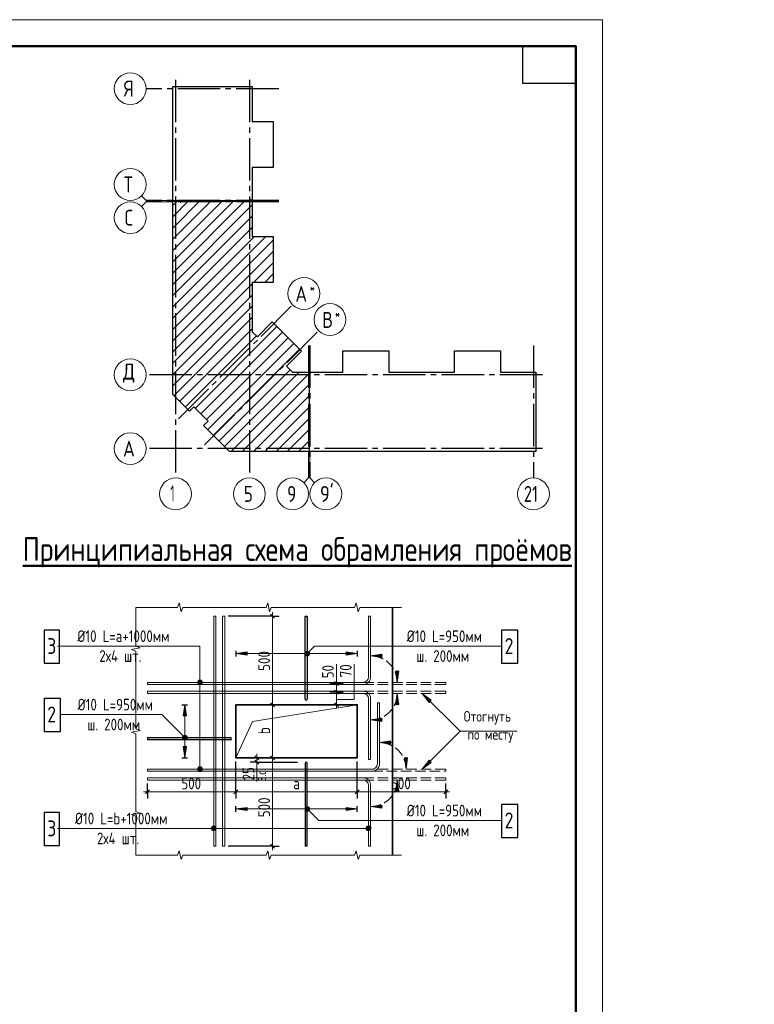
# Model space of a CAD drawing. Header units: millimetres. Extents: x 0 to 40165, y 0 to 42000.
# Tile 16 of 16: x 18727 to 32559, y 23457 to 42000. Entities that reach past the tile are written whole.
import ezdxf

# ---------------------------------------------------------------- set-up
doc = ezdxf.new("R2010")
doc.units = ezdxf.units.MM
doc.linetypes.add('______2', pattern=[270, 200, -70])
doc.linetypes.add('______5', pattern=[1100, 800, -100, 100, -100])
for name, color, linetype, lineweight in [('Standard', 7, 'Continuous', 25), ('Арм.стержн.ниж.зоны 2й ряд', 7, '______2', 25), ('ЖБ Перекрытие средний уровень', 7, 'Continuous', 50), ('Оси', 40, '______5', 18), ('Размерная линия_ общее', 7, 'Continuous', 13), ('Текст_ общее', 7, 'Continuous', 25)]:
    doc.layers.add(name, color=color, linetype=linetype, lineweight=lineweight)
doc.layers.add('Фоновоя арматура Х1', color=7, linetype='Continuous', lineweight=18, true_color=0x656565)
doc.styles.add('GOST 2.304-81', font='txt')
doc.styles.add('ISOCPEUR', font='txt')

msp = doc.modelspace()

# ---------------------------------------------------------------- hatches: boundary and pattern name
at = {"layer": 'Standard', "linetype": 'Continuous', "lineweight": 13, "transparency": 33554687}
for points in [[(23010, 30093), (22800, 30063), (23010, 30033)], [(24173, 30031), (24109, 30095), (24097, 30075)], [(24173, 30031), (24097, 30075), (24152, 30020)], [(24152, 30020), (24097, 30075), (24097, 30052)], [(24152, 30020), (24097, 30052), (24129, 30020)], [(24129, 30020), (24097, 30052), (24109, 30031)], [(24184, 30052), (24129, 30107), (24109, 30095)], [(24184, 30052), (24109, 30095), (24173, 30031)], [(24184, 30075), (24152, 30107), (24129, 30107)], [(24184, 30075), (24129, 30107), (24184, 30052)], [(24152, 30107), (24184, 30075), (24173, 30095)], [(25545, 30050), (25335, 30020), (25545, 29990)], [(25865, 29103), (25835, 29313), (25805, 29103)], [(26478, 29186), (26308, 29313), (26435, 29143)], [(21793, 28491), (21825, 28523), (21805, 28512)], [(21825, 28523), (21793, 28491), (21793, 28468)], [(21825, 28523), (21793, 28468), (21848, 28523)], [(21848, 28523), (21793, 28468), (21805, 28448)], [(21848, 28523), (21805, 28448), (21868, 28512)], [(21868, 28512), (21805, 28448), (21825, 28437)], [(21868, 28512), (21825, 28437), (21880, 28491)], [(21880, 28491), (21825, 28437), (21848, 28437)], [(21880, 28491), (21848, 28437), (21880, 28468)], [(21880, 28468), (21848, 28437), (21868, 28448)], [(25712, 28416), (25502, 28386), (25712, 28356)], [(21806, 28310), (21836, 28100), (21866, 28310)], [(26435, 28056), (26308, 27886), (26478, 28014)], [(25865, 27470), (25835, 27680), (25805, 27470)], [(23010, 27166), (22800, 27136), (23010, 27106)], [(24109, 27105), (24152, 27180), (24097, 27125)], [(24097, 27125), (24152, 27180), (24129, 27180)], [(24097, 27125), (24129, 27180), (24097, 27148)], [(24097, 27148), (24129, 27180), (24109, 27168)], [(24109, 27105), (24173, 27168), (24152, 27180)], [(24129, 27093), (24173, 27168), (24109, 27105)], [(24129, 27093), (24184, 27148), (24173, 27168)], [(24152, 27093), (24184, 27148), (24129, 27093)], [(24152, 27093), (24184, 27125), (24184, 27148)], [(24184, 27125), (24152, 27093), (24173, 27105)]]:
    msp.add_hatch(color=7, dxfattribs=at).paths.add_polyline_path(points)
for points in [[(24872, 30093), (25082, 30063), (24872, 30033)], [(25865, 29730), (25835, 29520), (25805, 29730)], [(21806, 28890), (21836, 29100), (21866, 28890)], [(25545, 28783), (25335, 28813), (25545, 28843)], [(26032, 28096), (26002, 27886), (25972, 28096)], [(24872, 27166), (25082, 27136), (24872, 27106)], [(25545, 27150), (25335, 27180), (25545, 27210)]]:
    msp.add_hatch(color=7, dxfattribs=at).paths.add_polyline_path(points, flags=16)
at = {"layer": 'Текст_ общее', "linetype": 'Continuous', "lineweight": 13, "transparency": 33554687}
for points in [[(22076, 29520), (22166, 29520), (22160, 29542)], [(22076, 29520), (22160, 29542), (22082, 29542)], [(22082, 29497), (22166, 29520), (22076, 29520)], [(22082, 29542), (22160, 29542), (22143, 29559)], [(22082, 29542), (22143, 29559), (22098, 29559)], [(22082, 29497), (22160, 29497), (22166, 29520)], [(22098, 29481), (22160, 29497), (22082, 29497)], [(22098, 29559), (22143, 29559), (22121, 29565)], [(22098, 29481), (22143, 29481), (22160, 29497)], [(22143, 29481), (22098, 29481), (22121, 29475)], [(22076, 27886), (22166, 27886), (22160, 27909)], [(22076, 27886), (22160, 27909), (22082, 27909)], [(22082, 27864), (22166, 27886), (22076, 27886)], [(22082, 27909), (22160, 27909), (22143, 27925)], [(22082, 27909), (22143, 27925), (22098, 27925)], [(22082, 27864), (22160, 27864), (22166, 27886)], [(22098, 27848), (22160, 27864), (22082, 27864)], [(22098, 27925), (22143, 27925), (22121, 27931)], [(22098, 27848), (22143, 27848), (22160, 27864)], [(22143, 27848), (22098, 27848), (22121, 27841)], [(22341, 26748), (22341, 26793), (22335, 26770)], [(22357, 26732), (22357, 26809), (22341, 26793)], [(22357, 26732), (22341, 26793), (22341, 26748)], [(22380, 26725), (22380, 26815), (22357, 26809)], [(22380, 26725), (22357, 26809), (22357, 26732)], [(22402, 26732), (22402, 26809), (22380, 26815)], [(22402, 26732), (22380, 26815), (22380, 26725)], [(22419, 26748), (22419, 26793), (22402, 26809)], [(22419, 26748), (22402, 26809), (22402, 26732)], [(22419, 26793), (22419, 26748), (22425, 26770)], [(25256, 26748), (25256, 26793), (25250, 26770)], [(25272, 26732), (25272, 26809), (25256, 26793)], [(25272, 26732), (25256, 26793), (25256, 26748)], [(25295, 26725), (25295, 26815), (25272, 26809)], [(25295, 26725), (25272, 26809), (25272, 26732)], [(25317, 26732), (25317, 26809), (25295, 26815)], [(25317, 26732), (25295, 26815), (25295, 26725)], [(25334, 26748), (25334, 26793), (25317, 26809)], [(25334, 26748), (25317, 26809), (25317, 26732)], [(25334, 26793), (25334, 26748), (25340, 26770)]]:
    msp.add_hatch(color=7, dxfattribs=at).paths.add_polyline_path(points)

# ---------------------------------------------------------------- linework, layer by layer
at = {"layer": 'Standard', "color": 7, "linetype": 'Continuous', "lineweight": 13, "transparency": 33554687}
for p, q in [((21109, 38596), (21021, 38684)), ((21109, 38571), (21021, 38483)), ((21109, 38596), (21609, 38596)), ((21109, 38571), (21609, 38571)), ((24167, 33369), (24167, 33869)), ((24192, 33369), (24192, 33869)), ((24167, 33369), (24079, 33281)), ((24192, 33369), (24280, 33281)), ((21732, 31016), (21698, 30933)), ((21765, 30850), (21732, 31016)), ((23398, 31016), (23365, 30933)), ((23432, 30850), (23398, 31016)), ((25065, 31016), (25032, 30933)), ((25098, 30850), (25065, 31016)), ((20915, 30933), (20915, 30933)), ((21698, 30933), (20915, 30933)), ((20915, 30933), (20915, 30202)), ((20915, 30933), (20915, 30933)), ((21798, 30933), (21765, 30850)), ((22582, 30933), (21798, 30933)), ((23365, 30933), (22582, 30933)), ((23465, 30933), (23432, 30850)), ((24248, 30933), (23465, 30933)), ((25032, 30933), (24248, 30933)), ((25132, 30933), (25098, 30850)), ((25915, 30933), (25132, 30933)), ((20998, 30171), (20832, 30140)), ((20832, 30140), (20915, 30109)), ((20915, 30202), (20998, 30171)), ((20915, 30109), (20915, 29378)), ((24109, 30095), (24109, 30095)), ((24173, 30095), (24173, 30095)), ((24109, 30031), (24109, 30031)), ((24173, 30031), (24173, 30031)), ((24692, 29500), (24692, 29860)), ((20915, 29378), (20915, 28646)), ((26308, 29313), (26308, 29313)), ((26308, 29313), (26308, 29313)), ((26308, 29313), (26308, 29313)), ((26308, 29313), (26435, 29143)), ((26478, 29186), (26308, 29313)), ((26435, 29143), (26478, 29186)), ((26457, 29165), (26467, 29154)), ((20998, 28615), (20832, 28584)), ((20832, 28584), (20915, 28553)), ((20915, 28646), (20998, 28615)), ((20915, 28553), (20915, 27822)), ((21805, 28512), (21805, 28512)), ((21805, 28448), (21805, 28448)), ((21868, 28512), (21868, 28512)), ((21868, 28448), (21868, 28448)), ((23194, 28006), (23194, 27653)), ((26435, 28056), (26308, 27886)), ((26308, 27886), (26478, 28014)), ((26478, 28014), (26435, 28056)), ((26457, 28035), (26467, 28046)), ((20915, 27822), (20915, 27091)), ((26308, 27886), (26308, 27886)), ((26308, 27886), (26308, 27886)), ((26308, 27886), (26308, 27886)), ((20915, 27091), (20998, 27060)), ((24109, 27168), (24109, 27168)), ((24109, 27105), (24109, 27105)), ((24173, 27168), (24173, 27168)), ((24173, 27105), (24173, 27105)), ((20998, 27060), (20832, 27029)), ((20832, 27029), (20915, 26998)), ((20915, 26998), (20915, 26266)), ((21698, 26266), (21732, 26350)), ((21732, 26350), (21765, 26183)), ((23365, 26266), (23398, 26350)), ((23398, 26350), (23432, 26183)), ((25032, 26266), (25065, 26350)), ((25065, 26350), (25098, 26183)), ((20915, 26266), (20915, 26266)), ((20915, 26266), (21698, 26266)), ((20915, 26266), (20915, 26266)), ((21765, 26183), (21798, 26266)), ((21798, 26266), (22582, 26266)), ((22582, 26266), (23365, 26266)), ((23432, 26183), (23465, 26266)), ((23465, 26266), (24248, 26266)), ((24248, 26266), (25032, 26266)), ((25098, 26183), (25132, 26266)), ((25132, 26266), (25915, 26266)), ((25915, 26266), (25915, 26266))]:
    msp.add_line(p, q, dxfattribs=at)
at = {"layer": 'Standard', "color": 7, "linetype": 'Continuous', "lineweight": 35, "transparency": 33554687}
for p, q in [((21609, 37439), (22751, 38581)), ((21609, 37864), (22326, 38581)), ((21609, 38288), (21902, 38581)), ((21609, 37227), (22963, 38581)), ((21609, 37651), (22539, 38581)), ((21609, 38076), (22114, 38581)), ((21609, 38500), (21690, 38581)), ((21609, 37015), (23105, 38511)), ((21609, 36803), (23105, 38299)), ((21609, 36591), (23105, 38087)), ((21609, 36166), (23361, 37918)), ((21609, 36379), (23148, 37918)), ((21609, 35954), (23502, 37847)), ((21609, 35742), (23502, 37635)), ((23129, 37050), (23502, 37423)), ((23341, 37050), (23502, 37211)), ((21609, 35530), (23105, 37026)), ((21609, 35318), (23105, 36814)), ((21609, 35106), (23105, 36602)), ((21632, 34916), (23105, 36390)), ((21738, 34810), (23105, 36178)), ((22035, 34683), (23571, 36220)), ((21844, 34704), (23184, 36045)), ((22141, 34577), (23677, 36114)), ((22247, 34471), (23784, 36008)), ((22268, 34280), (23890, 35901)), ((22374, 34174), (23996, 35795)), ((22480, 34068), (23821, 35408)), ((22586, 33962), (23989, 35365)), ((22706, 33869), (24177, 35340)), ((22918, 33869), (24177, 35128)), ((23130, 33869), (24177, 34916)), ((23342, 33869), (24177, 34704)), ((23554, 33869), (24177, 34492)), ((23766, 33869), (24177, 34280)), ((23978, 33869), (24177, 34068))]:
    msp.add_line(p, q, dxfattribs=at)
at = {"layer": 'Standard', "color": 251, "linetype": 'Continuous', "lineweight": 13, "true_color": 0x494949, "transparency": 33554687}
for p, q in [((23010, 30093), (22800, 30063)), ((25082, 30063), (22800, 30063)), ((22800, 30063), (22800, 30063)), ((22800, 30063), (22800, 30063)), ((22800, 30063), (22800, 30063)), ((22800, 30063), (23010, 30033)), ((23010, 30033), (23010, 30093)), ((23010, 30063), (23025, 30063)), ((24872, 30063), (24857, 30063)), ((24872, 30033), (24872, 30093)), ((24872, 30093), (25082, 30063)), ((25082, 30063), (24872, 30033)), ((25082, 30063), (25082, 30063)), ((25082, 30063), (25082, 30063)), ((25082, 30063), (25082, 30063)), ((25545, 30050), (25335, 30020)), ((25545, 29990), (25545, 30050)), ((25335, 30020), (25335, 30020)), ((25335, 30020), (25335, 30020)), ((25335, 30020), (25335, 30020)), ((25335, 30020), (25545, 29990)), ((25545, 30020), (25560, 30020)), ((25835, 29520), (25805, 29730)), ((25805, 29730), (25865, 29730)), ((25835, 29730), (25835, 29745)), ((25865, 29730), (25835, 29520)), ((25835, 29520), (25835, 29520)), ((25835, 29520), (25835, 29520)), ((25835, 29520), (25835, 29520)), ((25835, 29313), (25805, 29103)), ((25835, 29313), (25835, 29313)), ((25835, 29313), (25835, 29313)), ((25835, 29313), (25835, 29313)), ((25865, 29103), (25835, 29313)), ((21806, 28890), (21836, 29100)), ((21836, 29100), (21836, 28100)), ((21836, 29100), (21836, 29100)), ((21836, 29100), (21836, 29100)), ((21836, 29100), (21836, 29100)), ((21836, 29100), (21866, 28890)), ((25805, 29103), (25865, 29103)), ((25835, 29103), (25835, 29088)), ((21866, 28890), (21806, 28890)), ((21836, 28890), (21836, 28875)), ((25335, 28813), (25545, 28843)), ((25335, 28813), (25335, 28813)), ((25335, 28813), (25335, 28813)), ((25335, 28813), (25335, 28813)), ((25545, 28783), (25335, 28813)), ((25545, 28843), (25545, 28783)), ((25545, 28813), (25560, 28813)), ((25712, 28416), (25502, 28386)), ((25502, 28386), (25502, 28386)), ((25502, 28386), (25502, 28386)), ((25502, 28386), (25502, 28386)), ((25502, 28386), (25712, 28356)), ((25712, 28356), (25712, 28416)), ((25712, 28386), (25727, 28386)), ((21866, 28310), (21806, 28310)), ((21806, 28310), (21836, 28100)), ((21836, 28310), (21836, 28325)), ((21836, 28100), (21866, 28310)), ((21836, 28100), (21836, 28100)), ((21836, 28100), (21836, 28100)), ((21836, 28100), (21836, 28100)), ((26002, 27886), (25972, 28096)), ((25972, 28096), (26032, 28096)), ((26002, 28096), (26002, 28111)), ((26032, 28096), (26002, 27886)), ((26002, 27886), (26002, 27886)), ((26002, 27886), (26002, 27886)), ((26002, 27886), (26002, 27886)), ((25835, 27680), (25805, 27470)), ((25835, 27680), (25835, 27680)), ((25835, 27680), (25835, 27680)), ((25835, 27680), (25835, 27680)), ((25865, 27470), (25835, 27680)), ((25805, 27470), (25865, 27470)), ((25835, 27470), (25835, 27455)), ((23010, 27166), (22800, 27136)), ((25082, 27136), (22800, 27136)), ((22800, 27136), (22800, 27136)), ((22800, 27136), (22800, 27136)), ((22800, 27136), (22800, 27136)), ((22800, 27136), (23010, 27106)), ((23010, 27106), (23010, 27166)), ((23010, 27136), (23025, 27136)), ((24872, 27136), (24857, 27136)), ((24872, 27106), (24872, 27166)), ((24872, 27166), (25082, 27136)), ((25082, 27136), (24872, 27106)), ((25082, 27136), (25082, 27136)), ((25082, 27136), (25082, 27136)), ((25082, 27136), (25082, 27136)), ((25335, 27180), (25545, 27210)), ((25335, 27180), (25335, 27180)), ((25335, 27180), (25335, 27180)), ((25335, 27180), (25335, 27180)), ((25545, 27150), (25335, 27180)), ((25545, 27210), (25545, 27150)), ((25545, 27180), (25560, 27180))]:
    msp.add_line(p, q, dxfattribs=at)
at = {"layer": 'Standard', "color": 7, "linetype": '______2', "lineweight": 13, "transparency": 33554687}
for p, q in [((26748, 29520), (25195, 29520)), ((26748, 29480), (26748, 29520)), ((25195, 29480), (26748, 29480)), ((25195, 29353), (26748, 29353)), ((26748, 29313), (25195, 29313)), ((26748, 29353), (26748, 29313)), ((26748, 27886), (25362, 27886)), ((25362, 27846), (26748, 27846)), ((26748, 27846), (26748, 27886)), ((25195, 27720), (26748, 27720)), ((26748, 27680), (25195, 27680)), ((26748, 27720), (26748, 27680))]:
    msp.add_line(p, q, dxfattribs=at)
at = {"layer": 'Standard', "color": 7, "linetype": 'Continuous', "lineweight": 13, "transparency": 33554687}
msp.add_lwpolyline([(0, 0), (29700, 0), (29700, 42000), (0, 42000), (0, 0)], close=True, dxfattribs=at)
at = {"layer": 'Standard', "color": 7, "linetype": 'Continuous', "lineweight": 50, "transparency": 33554687}
msp.add_lwpolyline([(2000, 41500), (29200, 41500), (29200, 500), (2000, 500), (2000, 41500)], close=True, dxfattribs=at)
at = {"layer": 'Standard', "color": 7, "linetype": 'Continuous', "lineweight": 25, "transparency": 33554687}
msp.add_lwpolyline([(29200, 41500), (29200, 40800), (28200, 40800), (28200, 41500), (29200, 41500)], close=True, dxfattribs=at)
for points in [[(21609, 38586), (21609, 40743), (23105, 40743), (23105, 40082), (23502, 40082), (23502, 39214), (23105, 39214), (23105, 38586), (23087, 38586), (23087, 38606), (23072, 38606), (23072, 38586), (21609, 38586)], [(21609, 35126), (21609, 38581), (21747, 38581), (21747, 38561), (21762, 38561), (21762, 38581), (23105, 38581), (23105, 37918), (23502, 37918), (23502, 37050), (23105, 37050), (23105, 36124), (23203, 36026), (23484, 36307), (24033, 35758), (23752, 35477), (23864, 35365), (24177, 35365), (24177, 33869), (22679, 33869), (22191, 34357), (22276, 34442), (22008, 34710), (21923, 34625), (21609, 34939), (21609, 35126)], [(24182, 33869), (24182, 35332), (24202, 35332), (24202, 35347), (24182, 35347), (24182, 35365), (24810, 35365), (24810, 35762), (25678, 35762), (25678, 35365), (26296, 35365), (26914, 35365), (26914, 35762), (27782, 35762), (27782, 35365), (28443, 35365), (28443, 33869), (26296, 33869), (24182, 33869)], [(24101, 29203), (24101, 30760), (24141, 30760), (24141, 29203)], [(22697, 28440), (21140, 28440), (21140, 28480), (22697, 28480)], [(24101, 27996), (24101, 26440), (24141, 26440), (24141, 27996)]]:
    msp.add_lwpolyline(points, dxfattribs=at)
at = {"layer": 'Standard', "color": 7, "linetype": 'Continuous', "lineweight": 13, "transparency": 33554687}
for points in [[(22420, 30766), (22420, 26433), (22380, 26433), (22380, 30766), (22420, 30766)], [(22587, 30766), (22587, 26433), (22547, 26433), (22547, 30766), (22587, 30766)], [(24141, 30760), (24101, 30760), (24101, 30766), (24141, 30766), (24141, 30760)], [(25295, 29620), (25295, 30766), (25335, 30766), (25335, 29620)], [(27785, 30204), (24281, 30204), (24141, 30063)], [(25025, 29860), (25025, 29200), (24692, 29200)], [(25195, 29520), (21133, 29520), (21133, 29480), (25195, 29480)], [(25195, 29313), (21133, 29313), (21133, 29353), (25195, 29353)], [(28095, 28600), (27021, 28600), (26308, 29313)], [(25295, 29213), (25295, 28066), (25335, 28066), (25335, 29213)], [(25462, 27986), (25462, 29133), (25502, 29133), (25502, 27986)], [(22800, 28100), (23113, 28786), (25082, 29100)], [(19510, 28916), (21401, 28916), (21836, 28480)], [(28095, 28600), (27021, 28600), (26308, 27886)], [(21140, 28480), (21140, 28440), (21133, 28440), (21133, 28480), (21140, 28480)], [(25362, 27886), (21133, 27886), (21133, 27846), (25362, 27846)], [(25195, 27680), (21133, 27680), (21133, 27720), (25195, 27720)], [(25295, 27580), (25295, 26433), (25335, 26433), (25335, 27580)], [(27785, 26920), (24357, 26920), (24141, 27136)], [(24141, 26440), (24101, 26440), (24101, 26433), (24141, 26433), (24141, 26440)]]:
    msp.add_lwpolyline(points, dxfattribs=at)
for centre in [(24141, 30063), (21836, 28480), (24141, 27136)]:
    msp.add_circle(centre, 45, dxfattribs=at)
at = {"layer": 'Standard', "color": 251, "linetype": '______2', "lineweight": 13, "true_color": 0x494949, "transparency": 33554687}
for centre, start, end in [((25335, 29520), 0, 90), ((25335, 29313), 270, 0), ((25502, 27886), 0, 90), ((25335, 27680), 270, 0)]:
    msp.add_arc(centre, 500, start, end, dxfattribs=at)
at = {"layer": 'Standard', "color": 7, "linetype": 'Continuous', "lineweight": 13, "transparency": 33554687}
for centre, radius, start, end in [((25195, 29620), 100, 270, 0), ((25195, 29620), 140, 270, 0), ((25195, 29213), 140, 0, 90), ((25195, 29213), 100, 0, 90), ((25362, 27986), 100, 270, 0), ((25362, 27986), 140, 270, 0), ((25195, 27580), 140, 0, 90), ((25195, 27580), 100, 0, 90)]:
    msp.add_arc(centre, radius, start, end, dxfattribs=at)
at = {"layer": 'Standard', "color": 7, "linetype": 'Continuous', "lineweight": 25, "transparency": 33554687}
for centre, start, end in [((24121, 29203), 180, 0), ((22697, 28460), 270, 90), ((24121, 27996), 0, 180)]:
    msp.add_arc(centre, 20, start, end, dxfattribs=at)
at = {"layer": 'Арм.стержн.ниж.зоны 2й ряд', "color": 251, "linetype": 'Continuous', "lineweight": 25, "true_color": 0x494949, "transparency": 33554687}
for p, q in [((22800, 30117), (22800, 30010)), ((25082, 30117), (25082, 30010)), ((21783, 29100), (21890, 29100)), ((21783, 28100), (21890, 28100)), ((22800, 27083), (22800, 27190)), ((25082, 27083), (25082, 27190))]:
    msp.add_line(p, q, dxfattribs=at)
at = {"layer": 'ЖБ Перекрытие средний уровень', "color": 7, "linetype": 'Continuous', "lineweight": 35, "transparency": 33554687}
msp.add_line((25748, 26266), (25748, 30933), dxfattribs=at)
msp.add_lwpolyline([(22800, 29100), (25082, 29100), (25082, 28100), (22800, 28100), (22800, 29100)], dxfattribs=at)
at = {"layer": 'Оси', "color": 8, "linetype": '______5', "lineweight": -3, "transparency": 33554687}
for p, q in [((21662, 40870), (21662, 33369)), ((23052, 40870), (23052, 33369)), ((23605, 40700), (21109, 40700)), ((23605, 38596), (21109, 38596)), ((23605, 38571), (21109, 38571)), ((21717, 34481), (23867, 36631)), ((22207, 33991), (24357, 36141)), ((24167, 35865), (24167, 33369)), ((24192, 35865), (24192, 33369)), ((28400, 35865), (28400, 33369)), ((28570, 35312), (21109, 35312)), ((28570, 35312), (21109, 35312)), ((28570, 33922), (21109, 33922))]:
    msp.add_line(p, q, dxfattribs=at)
at = {"layer": 'Оси', "color": 7, "linetype": 'Continuous', "lineweight": 13, "transparency": 33554687}
for centre in [(20809, 40700), (20809, 38896), (20809, 38271), (24079, 36843), (24569, 36353), (20809, 35312), (20809, 35312), (20809, 33922), (21662, 33069), (23052, 33069), (23867, 33069), (24492, 33069), (28400, 33069)]:
    msp.add_circle(centre, 300, dxfattribs=at)
at = {"layer": 'Размерная линия_ общее', "color": 7, "linetype": 'Continuous', "lineweight": 25, "transparency": 33554687}
for p, q in [((23527, 30729), (23452, 30804)), ((24730, 29462), (24655, 29537)), ((24730, 29296), (24655, 29371)), ((23527, 29062), (23452, 29137)), ((24730, 29062), (24655, 29137)), ((23156, 28137), (23231, 28062)), ((23156, 28054), (23231, 27979)), ((23527, 28062), (23452, 28137)), ((23452, 28137), (23527, 28062)), ((21171, 27494), (21096, 27419)), ((22837, 27494), (22762, 27419)), ((22762, 27419), (22837, 27494)), ((25044, 27419), (25119, 27494)), ((25044, 27419), (25119, 27494)), ((26711, 27419), (26786, 27494)), ((23452, 26471), (23527, 26396))]:
    msp.add_line(p, q, dxfattribs=at)
at = {"layer": 'Размерная линия_ общее', "color": 7, "linetype": 'Continuous', "lineweight": 13, "transparency": 33554687}
for p, q in [((23490, 30766), (23490, 30841)), ((23490, 29100), (23490, 30766)), ((24692, 29500), (24692, 29575)), ((24692, 29100), (24692, 29333)), ((24692, 29100), (24692, 29025)), ((23194, 28100), (23194, 28175)), ((23194, 28100), (23194, 28016)), ((23194, 28016), (23194, 27941)), ((23490, 28100), (23490, 28175)), ((23490, 28100), (23490, 28025)), ((21133, 27456), (21058, 27456)), ((22800, 27456), (21133, 27456)), ((22800, 27456), (22725, 27456)), ((22800, 27456), (22875, 27456)), ((22800, 27456), (25082, 27456)), ((25082, 27456), (25007, 27456)), ((25082, 27456), (26748, 27456)), ((25082, 27456), (25157, 27456)), ((26748, 27456), (26823, 27456)), ((23490, 26433), (23490, 26358))]:
    msp.add_line(p, q, dxfattribs=at)
at = {"layer": 'Размерная линия_ общее', "color": 253, "linetype": 'Continuous', "lineweight": -3, "true_color": 0xa0a0a0, "transparency": 33554687}
for p, q in [((23490, 30766), (22653, 30766)), ((23490, 30766), (23365, 30766)), ((23490, 30766), (23615, 30766)), ((24692, 29500), (24567, 29500)), ((24692, 29500), (24817, 29500)), ((24692, 29500), (24692, 29500)), ((24692, 29333), (24567, 29333)), ((24692, 29333), (24817, 29333)), ((24692, 29333), (24698, 29333)), ((23490, 29100), (23365, 29100)), ((23490, 29100), (23615, 29100)), ((24692, 29100), (24567, 29100)), ((24692, 29100), (24817, 29100)), ((24692, 29100), (24698, 29100)), ((22800, 27456), (22800, 28033)), ((22800, 27456), (22800, 28033)), ((23490, 28100), (22867, 28100)), ((23194, 28100), (23069, 28100)), ((23194, 28016), (23069, 28016)), ((23194, 28100), (23127, 28100)), ((23194, 28100), (23319, 28100)), ((23194, 28016), (23319, 28016)), ((23490, 28100), (23365, 28100)), ((23490, 28100), (23365, 28100)), ((23490, 28100), (23615, 28100)), ((23490, 28100), (23490, 28100)), ((23490, 28100), (23615, 28100)), ((25082, 27456), (25082, 28033)), ((25082, 27456), (25082, 28033)), ((21133, 27456), (21133, 27613)), ((21133, 27456), (21133, 27581)), ((21133, 27456), (21133, 27331)), ((22800, 27456), (22800, 27581)), ((22800, 27456), (22800, 27581)), ((22800, 27456), (22800, 27331)), ((22800, 27456), (22800, 27331)), ((25082, 27456), (25082, 27581)), ((25082, 27456), (25082, 27581)), ((25082, 27456), (25082, 27331)), ((25082, 27456), (25082, 27331)), ((26748, 27456), (26748, 27613)), ((26748, 27456), (26748, 27581)), ((26748, 27456), (26748, 27331)), ((23490, 26433), (22653, 26433)), ((23490, 26433), (23365, 26433)), ((23490, 26433), (23615, 26433))]:
    msp.add_line(p, q, dxfattribs=at)
at = {"layer": 'Размерная линия_ общее', "color": 7, "linetype": 'Continuous', "lineweight": 13, "transparency": 33554687}
for points in [[(24692, 29333), (24692, 29489), (24692, 29489), (24692, 29500)], [(23490, 28100), (23490, 28520), (23490, 28520), (23490, 29100)], [(23490, 28100), (23490, 26965), (23490, 26965), (23490, 26433)]]:
    msp.add_lwpolyline(points, dxfattribs=at)
at = {"layer": 'Размерная линия_ общее', "color": 253, "linetype": 'Continuous', "lineweight": -3, "true_color": 0xa0a0a0, "transparency": 33554687}
for points in [[(23490, 29100), (23473, 29100), (23473, 29100), (22867, 29100)], [(23194, 28016), (23347, 28016), (23347, 28016), (23961, 28016)]]:
    msp.add_lwpolyline(points, dxfattribs=at)
at = {"layer": 'Текст_ общее', "color": 7, "linetype": 'Continuous', "lineweight": 13, "transparency": 33554687}
for p, q in [((22076, 29520), (22076, 29520)), ((22121, 29565), (22121, 29565)), ((22166, 29520), (22166, 29520)), ((22121, 29475), (22121, 29475)), ((22076, 27886), (22076, 27886)), ((22121, 27931), (22121, 27931)), ((22121, 27841), (22121, 27841)), ((22166, 27886), (22166, 27886)), ((22335, 26770), (22335, 26770)), ((22380, 26815), (22380, 26815)), ((22380, 26725), (22380, 26725)), ((22425, 26770), (22425, 26770)), ((25250, 26770), (25250, 26770)), ((25295, 26815), (25295, 26815)), ((25295, 26725), (25295, 26725)), ((25340, 26770), (25340, 26770))]:
    msp.add_line(p, q, dxfattribs=at)
for points in [[(22121, 29520), (22121, 30204), (19440, 30204)], [(22121, 27886), (22121, 30204), (19440, 30204)], [(22380, 26770), (22121, 26770), (19440, 26770)], [(25295, 26770), (22121, 26770), (19440, 26770)]]:
    msp.add_lwpolyline(points, dxfattribs=at)
for centre in [(22121, 29520), (22121, 27886), (22380, 26770), (25295, 26770)]:
    msp.add_circle(centre, 45, dxfattribs=at)
at = {"layer": 'Фоновоя арматура Х1', "color": 7, "linetype": 'Continuous', "lineweight": 25, "transparency": 33554687}
for points in [[(19186, 29884), (19476, 29884), (19476, 30504), (19186, 30504), (19186, 29884)], [(27799, 29884), (28109, 29884), (28109, 30504), (27799, 30504), (27799, 29884)], [(19186, 28596), (19496, 28596), (19496, 29216), (19186, 29216), (19186, 28596)], [(27799, 26600), (28109, 26600), (28109, 27220), (27799, 27220), (27799, 26600)], [(19186, 26450), (19476, 26450), (19476, 27070), (19186, 27070), (19186, 26450)]]:
    msp.add_lwpolyline(points, dxfattribs=at)

# ---------------------------------------------------------------- texts
at = {"layer": 'Standard', "color": 7, "linetype": 'Continuous', "lineweight": 25, "transparency": 33554687, "attachment_point": 7}
for s, insert, char_height, width, style in [('\\W0.75;21', (28220, 32919), 300, 472.29, 'ISOCPEUR'), ('Ø10\\~L=а+1000мм', (19811, 30280), 220, 1831.8, 'GOST 2.304-81'), ('Ø10\\~L=950мм', (26014, 30279), 220, 1488.03, 'GOST 2.304-81'), ('2х4\\~шт.', (20226, 29906), 220, 1000.99, 'GOST 2.304-81'), ('ш.\\~200мм', (26195, 29905), 220, 1125.9, 'GOST 2.304-81'), ('Ø10\\~L=950мм', (19817, 28991), 220, 1488.03, 'GOST 2.304-81'), ('ш.\\~200мм', (19999, 28617), 220, 1125.89, 'GOST 2.304-81'), ('Ø10\\~L=950мм', (26014, 26996), 220, 1488.03, 'GOST 2.304-81'), ('Ø10\\~L=b+1000мм', (19767, 26846), 220, 1831.81, 'GOST 2.304-81'), ('ш.\\~200мм', (26195, 26622), 220, 1125.9, 'GOST 2.304-81'), ('2х4\\~шт.', (20181, 26472), 220, 1000.99, 'GOST 2.304-81')]:
    msp.add_mtext(s, dxfattribs=dict(at, insert=insert, char_height=char_height, width=width, style=style))
at = {"layer": 'Standard', "color": 7, "linetype": 'Continuous', "lineweight": 18, "transparency": 33554687, "char_height": 200, "attachment_point": 7, "style": 'GOST 2.304-81'}
for s, insert, width in [('Отогнуть', (27088, 28726), 1109.09), ('по\\~месту', (27158, 28386), 1038.01)]:
    msp.add_mtext(s, dxfattribs=dict(at, insert=insert, width=width))
at = {"layer": 'Оси', "color": 7, "linetype": 'Continuous', "lineweight": 25, "transparency": 33554687, "attachment_point": 7, "style": 'ISOCPEUR'}
for s, insert, char_height, width in [('\\W0.80;Я', (20689, 40550), 300, 359.84), ('\\W0.80;Т', (20689, 38746), 300, 359.84), ('\\W0.78;С', (20704, 38121), 300, 326.41), ('\\W0.82;А', (23918, 36686), 300, 392.64), ('\\W0.80;*', (24188, 36861), 180, 215.91), ('\\W0.80;*', (24663, 36371), 180, 215.91), ('\\W0.80;В', (24423, 36196), 300, 359.83), ('\\W0.82;Д', (20674, 35162), 300, 392.65), ('\\W0.82;А', (20674, 33772), 300, 392.65), ('\\W0.56;1', (21562, 32929), 300, 233.33), ('\\W0.78;5', (22947, 32919), 300, 326.41), ('\\W0.78;9', (23762, 32919), 300, 326.4), ("\\W0.84;9'", (24380, 32919), 300, 440.65)]:
    msp.add_mtext(s, dxfattribs=dict(at, insert=insert, char_height=char_height, width=width))
at = {"layer": 'Размерная линия_ общее', "color": 7, "linetype": 'Continuous', "lineweight": 25, "transparency": 33554687, "char_height": 220, "attachment_point": 7, "rotation": 90, "style": 'GOST 2.304-81'}
for s, insert, width in [('500', (23440, 29738), 516.39), ('50', (24642, 29597), 375.74), ('70', (24977, 29615), 391.31), ('b', (23440, 28545), 235.08), ('25', (23144, 27676), 375.73), ('500', (23440, 26981), 516.4)]:
    msp.add_mtext(s, dxfattribs=dict(at, insert=insert, width=width))
at = {"layer": 'Размерная линия_ общее', "color": 7, "linetype": 'Continuous', "lineweight": 18, "transparency": 33554687, "insert": (23368, 27654), "char_height": 180, "width": 364.96, "attachment_point": 7, "rotation": 90, "style": 'GOST 2.304-81'}
msp.add_mtext('з.с.', dxfattribs=at)
at = {"layer": 'Размерная линия_ общее', "color": 7, "linetype": 'Continuous', "lineweight": 25, "transparency": 33554687, "char_height": 220, "attachment_point": 7, "style": 'GOST 2.304-81'}
for s, insert, width in [('500', (21771, 27506), 516.38), ('а', (23878, 27507), 235.09), ('500', (25719, 27506), 516.39)]:
    msp.add_mtext(s, dxfattribs=dict(at, insert=insert, width=width))
at = {"layer": 'Текст_ общее', "color": 7, "linetype": 'Continuous', "lineweight": 50, "transparency": 33554687, "insert": (18785, 31684), "char_height": 450, "width": 10170.26, "attachment_point": 7, "style": 'GOST 2.304-81'}
msp.add_mtext('{\\LПринципиальная\\~схема\\~обрамления\\~проёмов}', dxfattribs=at)
at = {"layer": 'Фоновоя арматура Х1', "color": 7, "linetype": 'Continuous', "lineweight": 25, "transparency": 33554687, "char_height": 300, "attachment_point": 7, "style": 'GOST 2.304-81'}
for s, insert, width in [('3', (19246, 30054), 320.56), ('2', (27859, 30054), 341.8), ('2', (19246, 28766), 341.8), ('2', (27859, 26770), 341.8), ('3', (19246, 26620), 320.56)]:
    msp.add_mtext(s, dxfattribs=dict(at, insert=insert, width=width))

doc.saveas('drawing.dxf')
